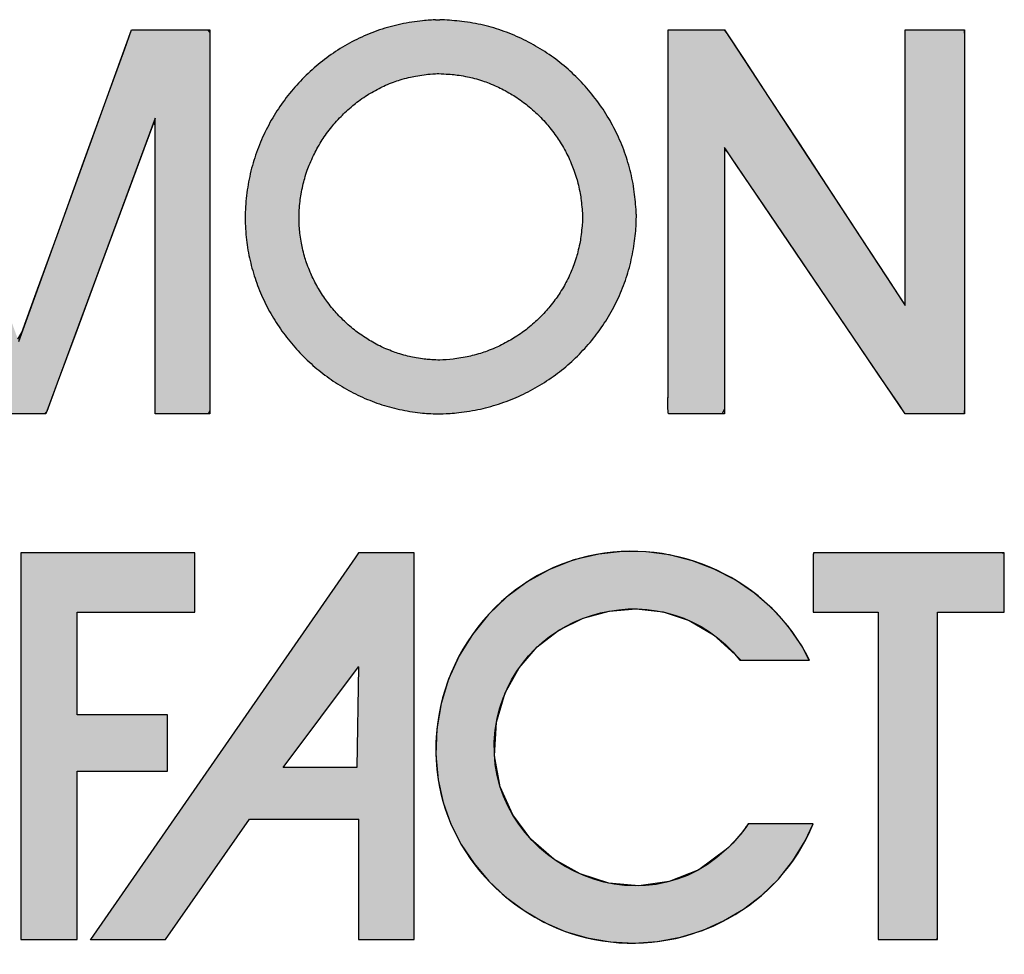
# Model space of a CAD drawing. Header units: inches. Extents: x 0 to 80.1, y 0 to 59.8.
# Tile 6 of 12: x 72.5 to 75.2, y 3.8 to 6.4. Entities that reach past the tile are written whole.
import ezdxf

# ---------------------------------------------------------------- set-up
doc = ezdxf.new("R2010")
doc.units = ezdxf.units.IN
doc.header["$MEASUREMENT"] = 0
doc.layers.add('Default', color=7, linetype='Continuous')

# ---------------------------------------------------------------- blocks, each defined once
blk = doc.blocks.new('block_2')
at = {"layer": 'Default', "linetype": 'Continuous'}
for points in [[(-0.14629, 0.22347), (-0.14629, 0.21744), (-0.14629, 0.20105), (-0.14629, 0.17691), (-0.14629, 0.1476), (-0.14629, 0.1157), (-0.14629, 0.0838), (-0.14629, 0.05449), (-0.14629, 0.03035), (-0.14629, 0.01397), (-0.14629, 0.00793), (-0.14541, 0.00793), (-0.14302, 0.00793), (-0.13949, 0.00793), (-0.13521, 0.00793), (-0.13055, 0.00793), (-0.12589, 0.00793), (-0.1216, 0.00793), (-0.11808, 0.00793), (-0.11568, 0.00793), (-0.1148, 0.00793), (-0.1148, 0.01056), (-0.1148, 0.0177), (-0.1148, 0.02821), (-0.1148, 0.04098), (-0.1148, 0.05487), (-0.1148, 0.06876), (-0.1148, 0.08153), (-0.1148, 0.09204), (-0.1148, 0.09918), (-0.1148, 0.10181), (-0.11339, 0.10181), (-0.10957, 0.10181), (-0.10393, 0.10181), (-0.09709, 0.10181), (-0.08964, 0.10181), (-0.08219, 0.10181), (-0.07535, 0.10181), (-0.06971, 0.10181), (-0.06589, 0.10181), (-0.06448, 0.10181), (-0.06448, 0.10269), (-0.06448, 0.10508), (-0.06448, 0.1086), (-0.06448, 0.11288), (-0.06448, 0.11753), (-0.06448, 0.12219), (-0.06448, 0.12647), (-0.06448, 0.12999), (-0.06448, 0.13238), (-0.06448, 0.13326), (-0.06589, 0.13326), (-0.06971, 0.13326), (-0.07535, 0.13326), (-0.08219, 0.13326), (-0.08964, 0.13326), (-0.09709, 0.13326), (-0.10393, 0.13326), (-0.10957, 0.13326), (-0.11339, 0.13326), (-0.1148, 0.13326), (-0.1148, 0.13486), (-0.1148, 0.1392), (-0.1148, 0.14561), (-0.1148, 0.15338), (-0.1148, 0.16184), (-0.1148, 0.1703), (-0.1148, 0.17807), (-0.1148, 0.18447), (-0.1148, 0.18882), (-0.1148, 0.19042), (-0.11297, 0.19042), (-0.10798, 0.19042), (-0.10064, 0.19042), (-0.09173, 0.19042), (-0.08203, 0.19042), (-0.07233, 0.19042), (-0.06342, 0.19042), (-0.05608, 0.19042), (-0.0511, 0.19042), (-0.04926, 0.19042), (-0.04926, 0.19134), (-0.04926, 0.19385), (-0.04926, 0.19755), (-0.04926, 0.20204), (-0.04926, 0.20693), (-0.04926, 0.21182), (-0.04926, 0.21631), (-0.04926, 0.22001), (-0.04926, 0.22252), (-0.04926, 0.22345), (-0.05132, 0.22345), (-0.05699, 0.22345), (-0.06558, 0.22345), (-0.07634, 0.22346), (-0.08856, 0.22346), (-0.10152, 0.22346), (-0.1145, 0.22347), (-0.12677, 0.22347), (-0.13761, 0.22347)], [(0.24683, 0.05811), (0.23145, 0.04686), (0.215, 0.04023), (0.1981, 0.03788), (0.18134, 0.03942), (0.16533, 0.04452), (0.15068, 0.05279), (0.13798, 0.06387), (0.12784, 0.07742), (0.12087, 0.09305), (0.11767, 0.11041), (0.11884, 0.12913), (0.1237, 0.14549), (0.13141, 0.15943), (0.14153, 0.17108), (0.15359, 0.18031), (0.16711, 0.187), (0.1816, 0.19102), (0.19658, 0.19224), (0.21158, 0.19054), (0.22611, 0.18578), (0.2397, 0.17786), (0.25187, 0.16663), (0.25487, 0.16367), (0.25699, 0.16367), (0.2604, 0.16367), (0.26474, 0.16367), (0.2697, 0.16367), (0.27491, 0.16367), (0.28006, 0.16367), (0.28478, 0.16367), (0.28875, 0.16367), (0.29163, 0.16367), (0.29307, 0.16367), (0.28884, 0.17158), (0.28122, 0.18255), (0.2724, 0.19238), (0.26252, 0.201), (0.25172, 0.20837), (0.24015, 0.21442), (0.22795, 0.21909), (0.21526, 0.22232), (0.20223, 0.22406), (0.189, 0.22424), (0.17572, 0.2228), (0.16193, 0.2195), (0.1484, 0.21424), (0.13587, 0.2073), (0.12445, 0.19884), (0.11426, 0.18903), (0.1054, 0.17802), (0.09799, 0.16599), (0.09213, 0.1531), (0.08795, 0.13951), (0.08555, 0.1254), (0.08504, 0.11092), (0.08631, 0.09702), (0.08907, 0.08441), (0.0934, 0.07235), (0.09917, 0.06095), (0.10626, 0.05031), (0.11454, 0.04056), (0.12388, 0.03179), (0.13415, 0.02413), (0.14525, 0.01768), (0.15702, 0.01255), (0.16937, 0.00885), (0.18226, 0.00665), (0.19546, 0.00598), (0.20851, 0.00687), (0.22126, 0.00926), (0.23358, 0.0131), (0.24533, 0.01832), (0.25638, 0.02486), (0.26659, 0.03267), (0.27583, 0.04167), (0.28396, 0.05181), (0.29085, 0.06302), (0.29522, 0.07245), (0.29404, 0.07245), (0.2915, 0.07245), (0.28789, 0.07245), (0.28355, 0.07245), (0.27879, 0.07245), (0.27392, 0.07245), (0.26926, 0.07245), (0.26513, 0.07245), (0.26184, 0.07245), (0.25972, 0.07245), (0.25895, 0.07229), (0.25798, 0.07089), (0.25698, 0.06951), (0.25596, 0.06815), (0.25491, 0.06681), (0.25383, 0.06549), (0.25272, 0.0642), (0.25159, 0.06293), (0.25044, 0.06169), (0.24926, 0.06047), (0.24806, 0.05928)], [(0.29526, 0.19042), (0.29609, 0.19042), (0.29835, 0.19042), (0.30175, 0.19042), (0.30595, 0.19042), (0.31064, 0.19042), (0.31551, 0.19042), (0.32023, 0.19042), (0.3245, 0.19042), (0.328, 0.19042), (0.33041, 0.19042), (0.33141, 0.19042), (0.33142, 0.1871), (0.33142, 0.17639), (0.33142, 0.15982), (0.33142, 0.139), (0.33142, 0.11552), (0.33142, 0.09097), (0.33142, 0.06696), (0.33142, 0.04507), (0.33142, 0.02691), (0.33142, 0.01407), (0.33142, 0.00815), (0.33188, 0.00793), (0.33369, 0.00793), (0.33659, 0.00793), (0.34029, 0.00793), (0.34451, 0.00793), (0.34895, 0.00793), (0.35332, 0.00793), (0.35735, 0.00793), (0.36073, 0.00793), (0.36317, 0.00793), (0.3644, 0.00793), (0.36449, 0.00983), (0.36449, 0.01902), (0.36449, 0.03442), (0.36449, 0.05444), (0.36449, 0.07746), (0.36449, 0.10191), (0.36449, 0.12618), (0.36449, 0.14868), (0.36449, 0.16781), (0.36449, 0.18197), (0.36449, 0.18956), (0.36476, 0.19042), (0.36647, 0.19042), (0.36949, 0.19042), (0.37349, 0.19042), (0.37813, 0.19042), (0.3831, 0.19042), (0.38808, 0.19042), (0.39272, 0.19042), (0.39672, 0.19042), (0.39973, 0.19042), (0.40145, 0.19042), (0.40172, 0.19057), (0.40172, 0.19195), (0.40172, 0.19451), (0.40172, 0.19798), (0.40172, 0.20205), (0.40172, 0.20645), (0.40172, 0.21088), (0.40172, 0.21505), (0.40172, 0.21867), (0.40172, 0.22146), (0.40172, 0.22313), (0.39941, 0.22347), (0.39247, 0.22347), (0.38554, 0.22347), (0.3786, 0.22347), (0.37167, 0.22347), (0.36474, 0.22347), (0.3578, 0.22347), (0.35087, 0.22347), (0.34394, 0.22347), (0.337, 0.22347), (0.33007, 0.22347), (0.32409, 0.22347), (0.32146, 0.22347), (0.31882, 0.22347), (0.31618, 0.22347), (0.31354, 0.22347), (0.31091, 0.22347), (0.30827, 0.22347), (0.30563, 0.22347), (0.30299, 0.22347), (0.30036, 0.22347), (0.29772, 0.22347), (0.29538, 0.22346), (0.29532, 0.22263), (0.29528, 0.22063), (0.29525, 0.21769), (0.29524, 0.21408), (0.29523, 0.21003), (0.29523, 0.20579), (0.29524, 0.20161), (0.29524, 0.19774), (0.29525, 0.19442), (0.29526, 0.19189)]]:
    blk.add_hatch(color=7, dxfattribs=at).paths.add_polyline_path(points)
h = blk.add_hatch(color=7, dxfattribs=at)
h.paths.add_polyline_path([(0.04198, 0.22347), (0.04001, 0.22064), (-0.10749, 0.00793), (-0.06554, 0.00793), (-0.01885, 0.07507), (0.04198, 0.07507), (0.04198, 0.00793), (0.07292, 0.00793), (0.07292, 0.22347)])
h.paths.add_polyline_path([(0.04093, 0.10388), (0.04198, 0.16001), (0, 0.10388)])
at = {"layer": 'Default', "color": 7, "linetype": 'Continuous'}
for p, q in [((0.04001, 0.22064), (-0.10749, 0.00793)), ((0.04198, 0.22347), (0.04001, 0.22064)), ((0.07292, 0.22347), (0.04198, 0.22347)), ((0.07292, 0.00793), (0.07292, 0.22347)), ((0, 0.10388), (0.04198, 0.16001)), ((0.04198, 0.16001), (0.04093, 0.10388)), ((0.04093, 0.10388), (0, 0.10388)), ((-0.06554, 0.00793), (-0.01885, 0.07507)), ((-0.01885, 0.07507), (0.04198, 0.07507)), ((0.04198, 0.07507), (0.04198, 0.00793)), ((-0.10749, 0.00793), (-0.06554, 0.00793)), ((0.04198, 0.00793), (0.07292, 0.00793))]:
    blk.add_line(p, q, dxfattribs=at)
for points in [[(-0.14629, 0.22347), (-0.14629, 0.21744), (-0.14629, 0.20105), (-0.14629, 0.17691), (-0.14629, 0.1476), (-0.14629, 0.1157), (-0.14629, 0.0838), (-0.14629, 0.05449), (-0.14629, 0.03035), (-0.14629, 0.01397), (-0.14629, 0.00793), (-0.14541, 0.00793), (-0.14302, 0.00793), (-0.13949, 0.00793), (-0.13521, 0.00793), (-0.13055, 0.00793), (-0.12589, 0.00793), (-0.1216, 0.00793), (-0.11808, 0.00793), (-0.11568, 0.00793), (-0.1148, 0.00793), (-0.1148, 0.01056), (-0.1148, 0.0177), (-0.1148, 0.02821), (-0.1148, 0.04098), (-0.1148, 0.05487), (-0.1148, 0.06876), (-0.1148, 0.08153), (-0.1148, 0.09204), (-0.1148, 0.09918), (-0.1148, 0.10181), (-0.11339, 0.10181), (-0.10957, 0.10181), (-0.10393, 0.10181), (-0.09709, 0.10181), (-0.08964, 0.10181), (-0.08219, 0.10181), (-0.07535, 0.10181), (-0.06971, 0.10181), (-0.06589, 0.10181), (-0.06448, 0.10181), (-0.06448, 0.10269), (-0.06448, 0.10508), (-0.06448, 0.1086), (-0.06448, 0.11288), (-0.06448, 0.11753), (-0.06448, 0.12219), (-0.06448, 0.12647), (-0.06448, 0.12999), (-0.06448, 0.13238), (-0.06448, 0.13326), (-0.06589, 0.13326), (-0.06971, 0.13326), (-0.07535, 0.13326), (-0.08219, 0.13326), (-0.08964, 0.13326), (-0.09709, 0.13326), (-0.10393, 0.13326), (-0.10957, 0.13326), (-0.11339, 0.13326), (-0.1148, 0.13326), (-0.1148, 0.13486), (-0.1148, 0.1392), (-0.1148, 0.14561), (-0.1148, 0.15338), (-0.1148, 0.16184), (-0.1148, 0.1703), (-0.1148, 0.17807), (-0.1148, 0.18447), (-0.1148, 0.18882), (-0.1148, 0.19042), (-0.11297, 0.19042), (-0.10798, 0.19042), (-0.10064, 0.19042), (-0.09173, 0.19042), (-0.08203, 0.19042), (-0.07233, 0.19042), (-0.06342, 0.19042), (-0.05608, 0.19042), (-0.0511, 0.19042), (-0.04926, 0.19042), (-0.04926, 0.19134), (-0.04926, 0.19385), (-0.04926, 0.19755), (-0.04926, 0.20204), (-0.04926, 0.20693), (-0.04926, 0.21182), (-0.04926, 0.21631), (-0.04926, 0.22001), (-0.04926, 0.22252), (-0.04926, 0.22345), (-0.05132, 0.22345), (-0.05699, 0.22345), (-0.06558, 0.22345), (-0.07634, 0.22346), (-0.08856, 0.22346), (-0.10152, 0.22346), (-0.1145, 0.22347), (-0.12677, 0.22347), (-0.13761, 0.22347), (-0.14629, 0.22347)], [(0.24683, 0.05811), (0.23145, 0.04686), (0.215, 0.04023), (0.1981, 0.03788), (0.18134, 0.03942), (0.16533, 0.04452), (0.15068, 0.05279), (0.13798, 0.06387), (0.12784, 0.07742), (0.12087, 0.09305), (0.11767, 0.11041), (0.11884, 0.12913), (0.1237, 0.14549), (0.13141, 0.15943), (0.14153, 0.17108), (0.15359, 0.18031), (0.16711, 0.187), (0.1816, 0.19102), (0.19658, 0.19224), (0.21158, 0.19054), (0.22611, 0.18578), (0.2397, 0.17786), (0.25187, 0.16663), (0.25487, 0.16367), (0.25699, 0.16367), (0.2604, 0.16367), (0.26474, 0.16367), (0.2697, 0.16367), (0.27491, 0.16367), (0.28006, 0.16367), (0.28478, 0.16367), (0.28875, 0.16367), (0.29163, 0.16367), (0.29307, 0.16367), (0.28884, 0.17158), (0.28122, 0.18255), (0.2724, 0.19238), (0.26252, 0.201), (0.25172, 0.20837), (0.24015, 0.21442), (0.22795, 0.21909), (0.21526, 0.22232), (0.20223, 0.22406), (0.189, 0.22424), (0.17572, 0.2228), (0.16193, 0.2195), (0.1484, 0.21424), (0.13587, 0.2073), (0.12445, 0.19884), (0.11426, 0.18903), (0.1054, 0.17802), (0.09799, 0.16599), (0.09213, 0.1531), (0.08795, 0.13951), (0.08555, 0.1254), (0.08504, 0.11092), (0.08631, 0.09702), (0.08907, 0.08441), (0.0934, 0.07235), (0.09917, 0.06095), (0.10626, 0.05031), (0.11454, 0.04056), (0.12388, 0.03179), (0.13415, 0.02413), (0.14525, 0.01768), (0.15702, 0.01255), (0.16937, 0.00885), (0.18226, 0.00665), (0.19546, 0.00598), (0.20851, 0.00687), (0.22126, 0.00926), (0.23358, 0.0131), (0.24533, 0.01832), (0.25638, 0.02486), (0.26659, 0.03267), (0.27583, 0.04167), (0.28396, 0.05181), (0.29085, 0.06302), (0.29522, 0.07245), (0.29404, 0.07245), (0.2915, 0.07245), (0.28789, 0.07245), (0.28355, 0.07245), (0.27879, 0.07245), (0.27392, 0.07245), (0.26926, 0.07245), (0.26513, 0.07245), (0.26184, 0.07245), (0.25972, 0.07245), (0.25895, 0.07229), (0.25798, 0.07089), (0.25698, 0.06951), (0.25596, 0.06815), (0.25491, 0.06681), (0.25383, 0.06549), (0.25272, 0.0642), (0.25159, 0.06293), (0.25044, 0.06169), (0.24926, 0.06047), (0.24806, 0.05928), (0.24683, 0.05811)], [(0.29526, 0.19042), (0.29609, 0.19042), (0.29835, 0.19042), (0.30175, 0.19042), (0.30595, 0.19042), (0.31064, 0.19042), (0.31551, 0.19042), (0.32023, 0.19042), (0.3245, 0.19042), (0.328, 0.19042), (0.33041, 0.19042), (0.33141, 0.19042), (0.33142, 0.1871), (0.33142, 0.17639), (0.33142, 0.15982), (0.33142, 0.139), (0.33142, 0.11552), (0.33142, 0.09097), (0.33142, 0.06696), (0.33142, 0.04507), (0.33142, 0.02691), (0.33142, 0.01407), (0.33142, 0.00815), (0.33188, 0.00793), (0.33369, 0.00793), (0.33659, 0.00793), (0.34029, 0.00793), (0.34451, 0.00793), (0.34895, 0.00793), (0.35332, 0.00793), (0.35735, 0.00793), (0.36073, 0.00793), (0.36317, 0.00793), (0.3644, 0.00793), (0.36449, 0.00983), (0.36449, 0.01902), (0.36449, 0.03442), (0.36449, 0.05444), (0.36449, 0.07746), (0.36449, 0.10191), (0.36449, 0.12618), (0.36449, 0.14868), (0.36449, 0.16781), (0.36449, 0.18197), (0.36449, 0.18956), (0.36476, 0.19042), (0.36647, 0.19042), (0.36949, 0.19042), (0.37349, 0.19042), (0.37813, 0.19042), (0.3831, 0.19042), (0.38808, 0.19042), (0.39272, 0.19042), (0.39672, 0.19042), (0.39973, 0.19042), (0.40145, 0.19042), (0.40172, 0.19057), (0.40172, 0.19195), (0.40172, 0.19451), (0.40172, 0.19798), (0.40172, 0.20205), (0.40172, 0.20645), (0.40172, 0.21088), (0.40172, 0.21505), (0.40172, 0.21867), (0.40172, 0.22146), (0.40172, 0.22313), (0.39941, 0.22347), (0.39247, 0.22347), (0.38554, 0.22347), (0.3786, 0.22347), (0.37167, 0.22347), (0.36474, 0.22347), (0.3578, 0.22347), (0.35087, 0.22347), (0.34394, 0.22347), (0.337, 0.22347), (0.33007, 0.22347), (0.32409, 0.22347), (0.32146, 0.22347), (0.31882, 0.22347), (0.31618, 0.22347), (0.31354, 0.22347), (0.31091, 0.22347), (0.30827, 0.22347), (0.30563, 0.22347), (0.30299, 0.22347), (0.30036, 0.22347), (0.29772, 0.22347), (0.29538, 0.22346), (0.29532, 0.22263), (0.29528, 0.22063), (0.29525, 0.21769), (0.29524, 0.21408), (0.29523, 0.21003), (0.29523, 0.20579), (0.29524, 0.20161), (0.29524, 0.19774), (0.29525, 0.19442), (0.29526, 0.19189), (0.29526, 0.19042)]]:
    blk.add_lwpolyline(points, close=True, dxfattribs=at)
at = {"layer": 'Default', "color": 7, "linetype": 'Continuous', "const_width": 0.00035}
for points in [[(0.04198, 0.22347), (0.04001, 0.22064), (-0.10749, 0.00793), (-0.06554, 0.00793), (-0.01885, 0.07507), (0.04198, 0.07507), (0.04198, 0.00793), (0.07292, 0.00793), (0.07292, 0.22347), (0.04198, 0.22347)], [(0.04093, 0.10388), (0, 0.10388), (0.04198, 0.16001), (0.04093, 0.10388)]]:
    blk.add_lwpolyline(points, close=True, dxfattribs=at)
at = {"layer": 'Default', "color": 7, "linetype": 'Continuous'}
for points, knots in [([(0.29317, 0.16367), (0.27083, 0.20894), (0.21875, 0.23279), (0.16984, 0.22163), (0.11624, 0.20938), (0.07967, 0.1572), (0.08561, 0.10278), (0.08997, 0.05451), (0.13028, 0.01424), (0.17784, 0.00724), (0.22689, -0.00026), (0.27634, 0.02614), (0.29526, 0.07245)], [0, 0, 0, 0, 0.25, 0.25, 0.25, 0.5, 0.5, 0.5, 0.75, 0.75, 0.75, 1, 1, 1, 1]), ([(0.40172, 0.22347), (0.37603, 0.22347), (0.35036, 0.22347), (0.32468, 0.22347), (0.31491, 0.22347), (0.30514, 0.22347), (0.29538, 0.22347), (0.29514, 0.22347), (0.29526, 0.19364), (0.29526, 0.19042)], [0, 0, 0, 0, 0.333333, 0.333333, 0.333333, 0.666667, 0.666667, 0.666667, 1, 1, 1, 1]), ([(0.24683, 0.05811), (0.19257, 0.0074), (0.10403, 0.05945), (0.11926, 0.13128), (0.13251, 0.19393), (0.21412, 0.21437), (0.25433, 0.16367)], [0, 0, 0, 0, 0.5, 0.5, 0.5, 1, 1, 1, 1])]:
    blk.add_open_spline(points, degree=3, knots=knots, dxfattribs=at)
for points in [[(-0.14629, 0.22347), (-0.14629, 0.22347), (-0.14629, 0.00793), (-0.14629, 0.00793)], [(-0.04926, 0.22345), (-0.04926, 0.22345), (-0.12172, 0.22347), (-0.14629, 0.22347)], [(-0.04926, 0.19042), (-0.04926, 0.19042), (-0.04926, 0.22345), (-0.04926, 0.22345)], [(0.40172, 0.19042), (0.40172, 0.19042), (0.40172, 0.22347), (0.40172, 0.22347)], [(-0.1148, 0.13326), (-0.1148, 0.13326), (-0.1148, 0.19042), (-0.1148, 0.19042)], [(-0.1148, 0.19042), (-0.1148, 0.19042), (-0.04926, 0.19042), (-0.04926, 0.19042)], [(0.29526, 0.19042), (0.29526, 0.19042), (0.33142, 0.19042), (0.33142, 0.19042)], [(0.33142, 0.19042), (0.33142, 0.19042), (0.33142, 0.00793), (0.33142, 0.00793)], [(0.36449, 0.00793), (0.36449, 0.00793), (0.36449, 0.19042), (0.36449, 0.19042)], [(0.36449, 0.19042), (0.36449, 0.19042), (0.40172, 0.19042), (0.40172, 0.19042)], [(0.25433, 0.16367), (0.25433, 0.16367), (0.29317, 0.16367), (0.29317, 0.16367)], [(-0.06448, 0.13326), (-0.06448, 0.13326), (-0.1148, 0.13326), (-0.1148, 0.13326)], [(-0.06448, 0.10181), (-0.06448, 0.10181), (-0.06448, 0.13326), (-0.06448, 0.13326)], [(-0.1148, 0.00793), (-0.1148, 0.00793), (-0.1148, 0.10181), (-0.1148, 0.10181)], [(-0.1148, 0.10181), (-0.1148, 0.10181), (-0.06448, 0.10181), (-0.06448, 0.10181)], [(0.25906, 0.07245), (0.25552, 0.06721), (0.25142, 0.06238), (0.24683, 0.05811)], [(0.29526, 0.07245), (0.29526, 0.07245), (0.25906, 0.07245), (0.25906, 0.07245)], [(-0.14629, 0.00793), (-0.14629, 0.00793), (-0.1148, 0.00793), (-0.1148, 0.00793)], [(0.33142, 0.00793), (0.33142, 0.00793), (0.36449, 0.00793), (0.36449, 0.00793)]]:
    blk.add_open_spline(points, degree=3, dxfattribs=at)
blk = doc.blocks.new('Block1')
at = {"layer": 'Default', "linetype": 'Continuous'}
h = blk.add_hatch(color=7, dxfattribs=at)
edge = h.paths.add_edge_path()
edge.add_spline(control_points=[(2.17777, 1.22006), (2.17707, 1.22003), (2.17586, 1.21996), (2.17326, 1.21981), (2.17188, 1.21972), (2.16649, 1.2191), (2.16251, 1.21853), (2.15431, 1.2168), (2.15052, 1.21575), (2.14263, 1.21308), (2.13899, 1.2116), (2.13155, 1.20809), (2.12809, 1.20619), (2.12115, 1.2019), (2.1179, 1.19962), (2.11151, 1.19462), (2.10851, 1.19199), (2.10271, 1.18634), (2.09999, 1.18339), (2.09483, 1.17716), (2.09244, 1.17393), (2.08796, 1.16717), (2.08592, 1.1637), (2.08218, 1.15646), (2.08053, 1.1528), (2.07758, 1.14515), (2.07633, 1.14132), (2.07423, 1.13331), (2.07342, 1.12936), (2.07222, 1.12107), (2.07187, 1.11702), (2.07163, 1.10864), (2.07175, 1.10464), (2.07244, 1.09649), (2.073, 1.09271), (2.07456, 1.08492), (2.07551, 1.08124), (2.07788, 1.07375), (2.07922, 1.07021), (2.08235, 1.06308), (2.08405, 1.05969), (2.08788, 1.05297), (2.08993, 1.04977), (2.0944, 1.04351), (2.09676, 1.04053), (2.10184, 1.03477), (2.10449, 1.03205), (2.11013, 1.02683), (2.11303, 1.02441), (2.11919, 1.01978), (2.12231, 1.01768), (2.12894, 1.01371), (2.13225, 1.01195), (2.13932, 1.00868), (2.14278, 1.00729), (2.15023, 1.00479), (2.15382, 1.00379), (2.16158, 1.00211), (2.16531, 1.00153), (2.17078, 1.00091), (2.17228, 1.0008), (2.17542, 1.00061), (2.17706, 1.00052), (2.18311, 1.00055), (2.18447, 1.00065), (2.18743, 1.00086), (2.18904, 1.00098), (2.19476, 1.00167), (2.19872, 1.00231), (2.20667, 1.00406), (2.21047, 1.00513), (2.21812, 1.00772), (2.22176, 1.00918), (2.22901, 1.01256), (2.23247, 1.0144), (2.23927, 1.0185), (2.24251, 1.02069), (2.24882, 1.02546), (2.2518, 1.02798), (2.25757, 1.03338), (2.26026, 1.03619), (2.26543, 1.04217), (2.26782, 1.04524), (2.27234, 1.05176), (2.27438, 1.05506), (2.27819, 1.06207), (2.27986, 1.06557), (2.28292, 1.07302), (2.2842, 1.07669), (2.28643, 1.08452), (2.2873, 1.08835), (2.28834, 1.09448), (2.28858, 1.09639), (2.28901, 1.10011), (2.2892, 1.10192), (2.28946, 1.10479), (2.2895, 1.10578), (2.28957, 1.1077), (2.2896, 1.10862), (2.28962, 1.11118), (2.2896, 1.11176), (2.28956, 1.11311), (2.28953, 1.11388), (2.28931, 1.11645), (2.28915, 1.1182), (2.28878, 1.12184), (2.28858, 1.12372), (2.28763, 1.12986), (2.28683, 1.13371), (2.28472, 1.14159), (2.2835, 1.14532), (2.28057, 1.15283), (2.27894, 1.1564), (2.27524, 1.1635), (2.27324, 1.16688), (2.26884, 1.17351), (2.26649, 1.17667), (2.26142, 1.18279), (2.25876, 1.18568), (2.25308, 1.19123), (2.25013, 1.19383), (2.2439, 1.19877), (2.2407, 1.20104), (2.23396, 1.2053), (2.23055, 1.20721), (2.22333, 1.21074), (2.21974, 1.21227), (2.21211, 1.21501), (2.20837, 1.21613), (2.20038, 1.21801), (2.19651, 1.2187), (2.18869, 1.21963), (2.18514, 1.21982), (2.18086, 1.22009), (2.18045, 1.22011), (2.18004, 1.22013)], knot_values=[0, 0, 0, 0, 0.006253, 0.006253, 0.012505, 0.012505, 0.030829, 0.030829, 0.048882, 0.048882, 0.066764, 0.066764, 0.084548, 0.084548, 0.102286, 0.102286, 0.120012, 0.120012, 0.137747, 0.137747, 0.15551, 0.15551, 0.173315, 0.173315, 0.191184, 0.191184, 0.20915, 0.20915, 0.227262, 0.227262, 0.245593, 0.245593, 0.263702, 0.263702, 0.281026, 0.281026, 0.298163, 0.298163, 0.315172, 0.315172, 0.332097, 0.332097, 0.348969, 0.348969, 0.365805, 0.365805, 0.382621, 0.382621, 0.39943, 0.39943, 0.41625, 0.41625, 0.433104, 0.433104, 0.450033, 0.450033, 0.467091, 0.467091, 0.484355, 0.484355, 0.491212, 0.491212, 0.49807, 0.49807, 0.505746, 0.505746, 0.513421, 0.513421, 0.531337, 0.531337, 0.549023, 0.549023, 0.566548, 0.566548, 0.583962, 0.583962, 0.601305, 0.601305, 0.618607, 0.618607, 0.635893, 0.635893, 0.65319, 0.65319, 0.67053, 0.67053, 0.687954, 0.687954, 0.705517, 0.705517, 0.72329, 0.72329, 0.732328, 0.732328, 0.741367, 0.741367, 0.744906, 0.744906, 0.748446, 0.748446, 0.750825, 0.750825, 0.753204, 0.753204, 0.762224, 0.762224, 0.771244, 0.771244, 0.789037, 0.789037, 0.806664, 0.806664, 0.824184, 0.824184, 0.841639, 0.841639, 0.859056, 0.859056, 0.876456, 0.876456, 0.893855, 0.893855, 0.91127, 0.91127, 0.928728, 0.928728, 0.946265, 0.946265, 0.963936, 0.963936, 0.981815, 0.981815, 0.998218, 0.998218, 1, 1, 1, 1], degree=3, periodic=0)
edge.add_line((2.18004, 1.22013), (2.17777, 1.22006))
edge = h.paths.add_edge_path()
edge.add_spline(control_points=[(2.17867, 1.19007), (2.17774, 1.19001), (2.17497, 1.18989), (2.17104, 1.18945), (2.16692, 1.18883), (2.16235, 1.18787), (2.15839, 1.18678), (2.15398, 1.18529), (2.15021, 1.18376), (2.14597, 1.18176), (2.14241, 1.17982), (2.13838, 1.17732), (2.13507, 1.17501), (2.1313, 1.17205), (2.12826, 1.16939), (2.12479, 1.16601), (2.12205, 1.16304), (2.11895, 1.15929), (2.11654, 1.15604), (2.11384, 1.15197), (2.11179, 1.14848), (2.10955, 1.14415), (2.10788, 1.14044), (2.10614, 1.13592), (2.10487, 1.13203), (2.10365, 1.12736), (2.10282, 1.12332), (2.10213, 1.11853), (2.10177, 1.11438), (2.10163, 1.10958), (2.10175, 1.10546), (2.10215, 1.10084), (2.10271, 1.09694), (2.1036, 1.09249), (2.10458, 1.08872), (2.10595, 1.08439), (2.10732, 1.08077), (2.10915, 1.07659), (2.11088, 1.07315), (2.11315, 1.06916), (2.11522, 1.06593), (2.11789, 1.06219), (2.12028, 1.05919), (2.12332, 1.05573), (2.12599, 1.05299), (2.12935, 1.04988), (2.13229, 1.04743), (2.13593, 1.0447), (2.1391, 1.04256), (2.14296, 1.04024), (2.14635, 1.03845), (2.15039, 1.03657), (2.15397, 1.03515), (2.15816, 1.03374), (2.1619, 1.0327), (2.16621, 1.03177), (2.17009, 1.03116), (2.17403, 1.03072), (2.17703, 1.03056), (2.18013, 1.03041), (2.18199, 1.03056), (2.18545, 1.03076), (2.18987, 1.03128), (2.1939, 1.03193), (2.19855, 1.03296), (2.20242, 1.03404), (2.2069, 1.03556), (2.2106, 1.03705), (2.21488, 1.03904), (2.21838, 1.0409), (2.22243, 1.04334), (2.2257, 1.04555), (2.22946, 1.0484), (2.23247, 1.05094), (2.23591, 1.05416), (2.23864, 1.057), (2.24171, 1.06055), (2.24412, 1.06366), (2.24678, 1.0675), (2.24886, 1.07086), (2.25108, 1.07494), (2.25279, 1.07852), (2.25455, 1.08281), (2.25586, 1.08659), (2.25714, 1.09106), (2.25803, 1.09501), (2.25879, 1.09966), (2.25923, 1.10375), (2.25955, 1.10706), (2.25959, 1.1086), (2.25963, 1.11021), (2.25962, 1.1109), (2.25959, 1.11195), (2.25933, 1.11493), (2.25895, 1.11902), (2.25826, 1.12368), (2.25743, 1.12764), (2.25622, 1.13218), (2.25497, 1.13599), (2.25326, 1.14038), (2.25161, 1.14401), (2.24942, 1.14821), (2.2474, 1.15163), (2.24476, 1.15559), (2.24239, 1.15877), (2.23935, 1.16245), (2.23666, 1.16537), (2.23325, 1.16871), (2.23028, 1.17132), (2.22655, 1.17427), (2.22332, 1.17657), (2.21933, 1.17909), (2.21586, 1.18103), (2.21165, 1.18309), (2.20798, 1.18465), (2.2036, 1.18623), (2.19974, 1.18738), (2.19521, 1.18845), (2.19121, 1.18916), (2.18677, 1.18967), (2.18321, 1.1899), (2.17961, 1.19013), (2.17909, 1.19014), (2.17877, 1.19009), (2.17867, 1.19007)], knot_values=[0, 0, 0, 0, 0.012505, 0.012505, 0.030829, 0.030829, 0.048882, 0.048882, 0.066764, 0.066764, 0.084548, 0.084548, 0.102286, 0.102286, 0.120012, 0.120012, 0.137747, 0.137747, 0.15551, 0.15551, 0.173315, 0.173315, 0.191184, 0.191184, 0.20915, 0.20915, 0.227262, 0.227262, 0.245593, 0.245593, 0.263702, 0.263702, 0.281026, 0.281026, 0.298163, 0.298163, 0.315172, 0.315172, 0.332097, 0.332097, 0.348969, 0.348969, 0.365805, 0.365805, 0.382621, 0.382621, 0.39943, 0.39943, 0.41625, 0.41625, 0.433104, 0.433104, 0.450033, 0.450033, 0.467091, 0.467091, 0.484355, 0.484355, 0.49807, 0.49807, 0.49807, 0.513421, 0.513421, 0.531337, 0.531337, 0.549023, 0.549023, 0.566548, 0.566548, 0.583962, 0.583962, 0.601305, 0.601305, 0.618607, 0.618607, 0.635893, 0.635893, 0.65319, 0.65319, 0.67053, 0.67053, 0.687954, 0.687954, 0.705517, 0.705517, 0.72329, 0.72329, 0.741367, 0.741367, 0.748446, 0.748446, 0.748446, 0.753204, 0.753204, 0.771244, 0.771244, 0.789037, 0.789037, 0.806664, 0.806664, 0.824184, 0.824184, 0.841639, 0.841639, 0.859056, 0.859056, 0.876456, 0.876456, 0.893855, 0.893855, 0.91127, 0.91127, 0.928728, 0.928728, 0.946265, 0.946265, 0.963936, 0.963936, 0.981815, 0.981815, 0.998218, 0.998218, 0.998218, 1, 1, 1, 1], degree=3, periodic=0)
for points in [[(1.83902, 1.21448), (1.83902, 1.19476), (1.83902, 1.17504), (1.83902, 1.15533), (1.83902, 1.13561), (1.83902, 1.11589), (1.83902, 1.09617), (1.83902, 1.07943), (1.83902, 1.06864), (1.83902, 1.05785), (1.83902, 1.04707), (1.83902, 1.03628), (1.83902, 1.0255), (1.83902, 1.01471), (1.83901, 1.01057), (1.83897, 1.00903), (1.83892, 1.00695), (1.8389, 1.00469), (1.83895, 1.00263), (1.8391, 1.00112), (1.83939, 1.00054), (1.84389, 1.00054), (1.8484, 1.00054), (1.85291, 1.00054), (1.85741, 1.00054), (1.86192, 1.00054), (1.86642, 1.00054), (1.86942, 1.00174), (1.86942, 1.01777), (1.86942, 1.04722), (1.86942, 1.08339), (1.86942, 1.11955), (1.86942, 1.14901), (1.86942, 1.16504), (1.87112, 1.1616), (1.87892, 1.14035), (1.89083, 1.10791), (1.90438, 1.071), (1.91711, 1.03633), (1.92655, 1.0106), (1.93025, 1.00054), (1.9321, 1.00054), (1.93682, 1.00054), (1.94319, 1.00054), (1.94996, 1.00054), (1.95592, 1.00054), (1.95982, 1.00054), (1.96111, 1.00173), (1.967, 1.01766), (1.97782, 1.04692), (1.9911, 1.08286), (2.00438, 1.11879), (2.0152, 1.14806), (2.02109, 1.16399), (2.02153, 1.16057), (2.02153, 1.13946), (2.02153, 1.10723), (2.02153, 1.07055), (2.02153, 1.0361), (2.02153, 1.01054), (2.02153, 1.00054), (2.02338, 1.00054), (2.0281, 1.00054), (2.03446, 1.00054), (2.04123, 1.00054), (2.04718, 1.00054), (2.05108, 1.00054), (2.05193, 1.00209), (2.05193, 1.02279), (2.05193, 1.06082), (2.05193, 1.10751), (2.05193, 1.1542), (2.05193, 1.19223), (2.05193, 1.21293), (2.05071, 1.21448), (2.04512, 1.21448), (2.0366, 1.21448), (2.0269, 1.21448), (2.01778, 1.21448), (2.01102, 1.21448), (2.00838, 1.21448), (2.00455, 1.20394), (1.99479, 1.17699), (1.98162, 1.14066), (1.96761, 1.102), (1.9553, 1.06802), (1.94723, 1.04575), (1.94501, 1.04215), (1.93887, 1.05895), (1.92759, 1.0898), (1.91374, 1.12769), (1.8999, 1.16558), (1.88862, 1.19643), (1.88248, 1.21323), (1.88082, 1.21448), (1.8753, 1.21448), (1.86688, 1.21448), (1.85731, 1.21448), (1.84831, 1.21448), (1.84164, 1.21448)], [(2.3073, 1.21448), (2.3073, 1.19871), (2.3073, 1.18293), (2.3073, 1.16716), (2.3073, 1.15138), (2.3073, 1.13561), (2.3073, 1.11983), (2.3073, 1.10406), (2.3073, 1.08828), (2.3073, 1.07727), (2.3073, 1.06864), (2.3073, 1.06001), (2.3073, 1.05138), (2.3073, 1.04275), (2.3073, 1.03412), (2.3073, 1.0255), (2.3073, 1.01687), (2.3073, 1.01096), (2.30727, 1.01006), (2.30723, 1.00867), (2.3072, 1.00697), (2.30718, 1.00516), (2.3072, 1.00342), (2.30727, 1.00194), (2.30742, 1.00092), (2.30765, 1.00054), (2.31138, 1.00054), (2.31512, 1.00054), (2.31885, 1.00054), (2.32258, 1.00054), (2.32631, 1.00054), (2.33004, 1.00054), (2.33378, 1.00054), (2.33752, 1.00054), (2.33877, 1.00323), (2.33877, 1.01597), (2.33877, 1.0364), (2.33877, 1.06144), (2.33877, 1.08803), (2.33877, 1.11307), (2.33877, 1.1335), (2.33877, 1.14624), (2.33924, 1.14824), (2.34567, 1.13875), (2.35802, 1.12054), (2.37419, 1.0967), (2.3921, 1.07028), (2.40967, 1.04439), (2.4248, 1.02208), (2.43541, 1.00643), (2.43941, 1.00054), (2.44072, 1.00054), (2.44421, 1.00054), (2.44918, 1.00054), (2.45496, 1.00054), (2.46085, 1.00054), (2.46617, 1.00054), (2.47023, 1.00054), (2.47235, 1.00054), (2.4725, 1.00442), (2.4725, 1.02279), (2.4725, 1.05224), (2.4725, 1.08835), (2.4725, 1.12667), (2.4725, 1.16278), (2.4725, 1.19223), (2.4725, 1.2106), (2.47235, 1.21448), (2.47023, 1.21448), (2.46617, 1.21448), (2.46085, 1.21448), (2.45496, 1.21448), (2.44918, 1.21448), (2.44421, 1.21448), (2.44072, 1.21448), (2.43941, 1.21448), (2.43941, 1.20838), (2.43941, 1.19218), (2.43941, 1.16909), (2.43941, 1.14227), (2.43941, 1.11493), (2.43941, 1.09024), (2.43941, 1.07139), (2.43941, 1.06156), (2.43758, 1.06364), (2.42894, 1.07682), (2.41508, 1.09797), (2.3981, 1.1239), (2.38007, 1.15143), (2.36309, 1.17736), (2.34923, 1.19851), (2.34059, 1.21169), (2.33862, 1.21448), (2.33661, 1.21448), (2.33275, 1.21448), (2.32769, 1.21448), (2.32209, 1.21448), (2.3166, 1.21448), (2.31187, 1.21448), (2.30855, 1.21448)]]:
    blk.add_hatch(color=7, dxfattribs=at).paths.add_polyline_path(points)
at = {"layer": 'Default', "color": 7, "linetype": 'Continuous'}
blk.add_line((2.17777, 1.22006), (2.18004, 1.22013), dxfattribs=at)
blk.add_lwpolyline([(1.94501, 1.04215), (1.94723, 1.04575), (1.9553, 1.06802), (1.96761, 1.102), (1.98162, 1.14066), (1.99479, 1.17699), (2.00455, 1.20394), (2.00838, 1.21448), (2.01102, 1.21448), (2.01778, 1.21448), (2.0269, 1.21448), (2.0366, 1.21448), (2.04512, 1.21448), (2.05071, 1.21448), (2.05193, 1.21293), (2.05193, 1.19223), (2.05193, 1.1542), (2.05193, 1.10751), (2.05193, 1.06082), (2.05193, 1.02279), (2.05193, 1.00209), (2.05108, 1.00054), (2.04718, 1.00054), (2.04123, 1.00054), (2.03446, 1.00054), (2.0281, 1.00054), (2.02338, 1.00054), (2.02153, 1.00054), (2.02153, 1.01054), (2.02153, 1.0361), (2.02153, 1.07055), (2.02153, 1.10723), (2.02153, 1.13946), (2.02153, 1.16057), (2.02109, 1.16399), (2.0152, 1.14806), (2.00438, 1.11879), (1.9911, 1.08286), (1.97782, 1.04692), (1.967, 1.01766), (1.96111, 1.00173), (1.95982, 1.00054), (1.95592, 1.00054), (1.94996, 1.00054), (1.94319, 1.00054)], dxfattribs=at)
blk.add_lwpolyline([(2.3073, 1.21448), (2.30855, 1.21448), (2.31187, 1.21448), (2.3166, 1.21448), (2.32209, 1.21448), (2.32769, 1.21448), (2.33275, 1.21448), (2.33661, 1.21448), (2.33862, 1.21448), (2.34059, 1.21169), (2.34923, 1.19851), (2.36309, 1.17736), (2.38007, 1.15143), (2.3981, 1.1239), (2.41508, 1.09797), (2.42894, 1.07682), (2.43758, 1.06364), (2.43941, 1.06156), (2.43941, 1.07139), (2.43941, 1.09024), (2.43941, 1.11493), (2.43941, 1.14227), (2.43941, 1.16909), (2.43941, 1.19218), (2.43941, 1.20838), (2.43941, 1.21448), (2.44072, 1.21448), (2.44421, 1.21448), (2.44918, 1.21448), (2.45496, 1.21448), (2.46085, 1.21448), (2.46617, 1.21448), (2.47023, 1.21448), (2.47235, 1.21448), (2.4725, 1.2106), (2.4725, 1.19223), (2.4725, 1.16278), (2.4725, 1.12667), (2.4725, 1.08835), (2.4725, 1.05224), (2.4725, 1.02279), (2.4725, 1.00442), (2.47235, 1.00054), (2.47023, 1.00054), (2.46617, 1.00054), (2.46085, 1.00054), (2.45496, 1.00054), (2.44918, 1.00054), (2.44421, 1.00054), (2.44072, 1.00054), (2.43941, 1.00054), (2.43541, 1.00643), (2.4248, 1.02208), (2.40967, 1.04439), (2.3921, 1.07028), (2.37419, 1.0967), (2.35802, 1.12054), (2.34567, 1.13875), (2.33924, 1.14824), (2.33877, 1.14624), (2.33877, 1.1335), (2.33877, 1.11307), (2.33877, 1.08803), (2.33877, 1.06144), (2.33877, 1.0364), (2.33877, 1.01597), (2.33877, 1.00323), (2.33752, 1.00054), (2.33378, 1.00054), (2.33004, 1.00054), (2.32631, 1.00054), (2.32258, 1.00054), (2.31885, 1.00054), (2.31512, 1.00054), (2.31138, 1.00054), (2.30765, 1.00054), (2.30742, 1.00092), (2.30727, 1.00194), (2.3072, 1.00342), (2.30718, 1.00516), (2.3072, 1.00697), (2.30723, 1.00867), (2.30727, 1.01006), (2.3073, 1.01096), (2.3073, 1.01687), (2.3073, 1.0255), (2.3073, 1.03412), (2.3073, 1.04275), (2.3073, 1.05138), (2.3073, 1.06001), (2.3073, 1.06864), (2.3073, 1.07727), (2.3073, 1.08828), (2.3073, 1.10406), (2.3073, 1.11983), (2.3073, 1.13561), (2.3073, 1.15138), (2.3073, 1.16716), (2.3073, 1.18293), (2.3073, 1.19871), (2.3073, 1.21448)], close=True, dxfattribs=at)
for points, knots in [([(2.17777, 1.22006), (2.17707, 1.22003), (2.17586, 1.21996), (2.17326, 1.21981), (2.17188, 1.21972), (2.16649, 1.2191), (2.16251, 1.21853), (2.15431, 1.2168), (2.15052, 1.21575), (2.14263, 1.21308), (2.13899, 1.2116), (2.13155, 1.20809), (2.12809, 1.20619), (2.12115, 1.2019), (2.1179, 1.19962), (2.11151, 1.19462), (2.10851, 1.19199), (2.10271, 1.18634), (2.09999, 1.18339), (2.09483, 1.17716), (2.09244, 1.17393), (2.08796, 1.16717), (2.08592, 1.1637), (2.08218, 1.15646), (2.08053, 1.1528), (2.07758, 1.14515), (2.07633, 1.14132), (2.07423, 1.13331), (2.07342, 1.12936), (2.07222, 1.12107), (2.07187, 1.11702), (2.07163, 1.10864), (2.07175, 1.10464), (2.07244, 1.09649), (2.073, 1.09271), (2.07456, 1.08492), (2.07551, 1.08124), (2.07788, 1.07375), (2.07922, 1.07021), (2.08235, 1.06308), (2.08405, 1.05969), (2.08788, 1.05297), (2.08993, 1.04977), (2.0944, 1.04351), (2.09676, 1.04053), (2.10184, 1.03477), (2.10449, 1.03205), (2.11013, 1.02683), (2.11303, 1.02441), (2.11919, 1.01978), (2.12231, 1.01768), (2.12894, 1.01371), (2.13225, 1.01195), (2.13932, 1.00868), (2.14278, 1.00729), (2.15023, 1.00479), (2.15382, 1.00379), (2.16158, 1.00211), (2.16531, 1.00153), (2.17078, 1.00091), (2.17228, 1.0008), (2.17542, 1.00061), (2.17706, 1.00052), (2.18311, 1.00055), (2.18447, 1.00065), (2.18743, 1.00086), (2.18904, 1.00098), (2.19476, 1.00167), (2.19872, 1.00231), (2.20667, 1.00406), (2.21047, 1.00513), (2.21812, 1.00772), (2.22176, 1.00918), (2.22901, 1.01256), (2.23247, 1.0144), (2.23927, 1.0185), (2.24251, 1.02069), (2.24882, 1.02546), (2.2518, 1.02798), (2.25757, 1.03338), (2.26026, 1.03619), (2.26543, 1.04217), (2.26782, 1.04524), (2.27234, 1.05176), (2.27438, 1.05506), (2.27819, 1.06207), (2.27986, 1.06557), (2.28292, 1.07302), (2.2842, 1.07669), (2.28643, 1.08452), (2.2873, 1.08835), (2.28834, 1.09448), (2.28858, 1.09639), (2.28901, 1.10011), (2.2892, 1.10192), (2.28946, 1.10479), (2.2895, 1.10578), (2.28957, 1.1077), (2.2896, 1.10862), (2.28962, 1.11118), (2.2896, 1.11176), (2.28956, 1.11311), (2.28953, 1.11388), (2.28931, 1.11645), (2.28915, 1.1182), (2.28878, 1.12184), (2.28858, 1.12372), (2.28763, 1.12986), (2.28683, 1.13371), (2.28472, 1.14159), (2.2835, 1.14532), (2.28057, 1.15283), (2.27894, 1.1564), (2.27524, 1.1635), (2.27324, 1.16688), (2.26884, 1.17351), (2.26649, 1.17667), (2.26142, 1.18279), (2.25876, 1.18568), (2.25308, 1.19123), (2.25013, 1.19383), (2.2439, 1.19877), (2.2407, 1.20104), (2.23396, 1.2053), (2.23055, 1.20721), (2.22333, 1.21074), (2.21974, 1.21227), (2.21211, 1.21501), (2.20837, 1.21613), (2.20038, 1.21801), (2.19651, 1.2187), (2.18869, 1.21963), (2.18514, 1.21982), (2.18086, 1.22009), (2.18045, 1.22011), (2.18004, 1.22013)], [0, 0, 0, 0, 0.006253, 0.006253, 0.012505, 0.012505, 0.030829, 0.030829, 0.048882, 0.048882, 0.066764, 0.066764, 0.084548, 0.084548, 0.102286, 0.102286, 0.120012, 0.120012, 0.137747, 0.137747, 0.15551, 0.15551, 0.173315, 0.173315, 0.191184, 0.191184, 0.20915, 0.20915, 0.227262, 0.227262, 0.245593, 0.245593, 0.263702, 0.263702, 0.281026, 0.281026, 0.298163, 0.298163, 0.315172, 0.315172, 0.332097, 0.332097, 0.348969, 0.348969, 0.365805, 0.365805, 0.382621, 0.382621, 0.39943, 0.39943, 0.41625, 0.41625, 0.433104, 0.433104, 0.450033, 0.450033, 0.467091, 0.467091, 0.484355, 0.484355, 0.491212, 0.491212, 0.49807, 0.49807, 0.505746, 0.505746, 0.513421, 0.513421, 0.531337, 0.531337, 0.549023, 0.549023, 0.566548, 0.566548, 0.583962, 0.583962, 0.601305, 0.601305, 0.618607, 0.618607, 0.635893, 0.635893, 0.65319, 0.65319, 0.67053, 0.67053, 0.687954, 0.687954, 0.705517, 0.705517, 0.72329, 0.72329, 0.732328, 0.732328, 0.741367, 0.741367, 0.744906, 0.744906, 0.748446, 0.748446, 0.750825, 0.750825, 0.753204, 0.753204, 0.762224, 0.762224, 0.771244, 0.771244, 0.789037, 0.789037, 0.806664, 0.806664, 0.824184, 0.824184, 0.841639, 0.841639, 0.859056, 0.859056, 0.876456, 0.876456, 0.893855, 0.893855, 0.91127, 0.91127, 0.928728, 0.928728, 0.946265, 0.946265, 0.963936, 0.963936, 0.981815, 0.981815, 0.998218, 0.998218, 1, 1, 1, 1]), ([(2.33877, 1.00054), (2.32836, 1.00054), (2.31803, 1.00054), (2.30765, 1.00054), (2.30686, 1.00054), (2.3073, 1.01015), (2.3073, 1.01112), (2.3073, 1.03508), (2.3073, 1.05905), (2.3073, 1.08302), (2.3073, 1.12684), (2.3073, 1.17066), (2.3073, 1.21448)], [0, 0, 0, 0, 0.25, 0.25, 0.25, 0.5, 0.5, 0.5, 0.75, 0.75, 0.75, 1, 1, 1, 1]), ([(2.17867, 1.19007), (2.17774, 1.19001), (2.17497, 1.18989), (2.17104, 1.18945), (2.16692, 1.18883), (2.16235, 1.18787), (2.15839, 1.18678), (2.15398, 1.18529), (2.15021, 1.18376), (2.14597, 1.18176), (2.14241, 1.17982), (2.13838, 1.17732), (2.13507, 1.17501), (2.1313, 1.17205), (2.12826, 1.16939), (2.12479, 1.16601), (2.12205, 1.16304), (2.11895, 1.15929), (2.11654, 1.15604), (2.11384, 1.15197), (2.11179, 1.14848), (2.10955, 1.14415), (2.10788, 1.14044), (2.10614, 1.13592), (2.10487, 1.13203), (2.10365, 1.12736), (2.10282, 1.12332), (2.10213, 1.11853), (2.10177, 1.11438), (2.10163, 1.10958), (2.10175, 1.10546), (2.10215, 1.10084), (2.10271, 1.09694), (2.1036, 1.09249), (2.10458, 1.08872), (2.10595, 1.08439), (2.10732, 1.08077), (2.10915, 1.07659), (2.11088, 1.07315), (2.11315, 1.06916), (2.11522, 1.06593), (2.11789, 1.06219), (2.12028, 1.05919), (2.12332, 1.05573), (2.12599, 1.05299), (2.12935, 1.04988), (2.13229, 1.04743), (2.13593, 1.0447), (2.1391, 1.04256), (2.14296, 1.04024), (2.14635, 1.03845), (2.15039, 1.03657), (2.15397, 1.03515), (2.15816, 1.03374), (2.1619, 1.0327), (2.16621, 1.03177), (2.17009, 1.03116), (2.17403, 1.03072), (2.17703, 1.03056), (2.18013, 1.03041), (2.18199, 1.03056), (2.18545, 1.03076), (2.18987, 1.03128), (2.1939, 1.03193), (2.19855, 1.03296), (2.20242, 1.03404), (2.2069, 1.03556), (2.2106, 1.03705), (2.21488, 1.03904), (2.21838, 1.0409), (2.22243, 1.04334), (2.2257, 1.04555), (2.22946, 1.0484), (2.23247, 1.05094), (2.23591, 1.05416), (2.23864, 1.057), (2.24171, 1.06055), (2.24412, 1.06366), (2.24678, 1.0675), (2.24886, 1.07086), (2.25108, 1.07494), (2.25279, 1.07852), (2.25455, 1.08281), (2.25586, 1.08659), (2.25714, 1.09106), (2.25803, 1.09501), (2.25879, 1.09966), (2.25923, 1.10375), (2.25955, 1.10706), (2.25959, 1.1086), (2.25963, 1.11021), (2.25962, 1.1109), (2.25959, 1.11195), (2.25933, 1.11493), (2.25895, 1.11902), (2.25826, 1.12368), (2.25743, 1.12764), (2.25622, 1.13218), (2.25497, 1.13599), (2.25326, 1.14038), (2.25161, 1.14401), (2.24942, 1.14821), (2.2474, 1.15163), (2.24476, 1.15559), (2.24239, 1.15877), (2.23935, 1.16245), (2.23666, 1.16537), (2.23325, 1.16871), (2.23028, 1.17132), (2.22655, 1.17427), (2.22332, 1.17657), (2.21933, 1.17909), (2.21586, 1.18103), (2.21165, 1.18309), (2.20798, 1.18465), (2.2036, 1.18623), (2.19974, 1.18738), (2.19521, 1.18845), (2.19121, 1.18916), (2.18677, 1.18967), (2.18321, 1.1899), (2.17961, 1.19013), (2.17909, 1.19014), (2.17877, 1.19009), (2.17867, 1.19007)], [0, 0, 0, 0, 0.012505, 0.012505, 0.030829, 0.030829, 0.048882, 0.048882, 0.066764, 0.066764, 0.084548, 0.084548, 0.102286, 0.102286, 0.120012, 0.120012, 0.137747, 0.137747, 0.15551, 0.15551, 0.173315, 0.173315, 0.191184, 0.191184, 0.20915, 0.20915, 0.227262, 0.227262, 0.245593, 0.245593, 0.263702, 0.263702, 0.281026, 0.281026, 0.298163, 0.298163, 0.315172, 0.315172, 0.332097, 0.332097, 0.348969, 0.348969, 0.365805, 0.365805, 0.382621, 0.382621, 0.39943, 0.39943, 0.41625, 0.41625, 0.433104, 0.433104, 0.450033, 0.450033, 0.467091, 0.467091, 0.484355, 0.484355, 0.49807, 0.49807, 0.49807, 0.513421, 0.513421, 0.531337, 0.531337, 0.549023, 0.549023, 0.566548, 0.566548, 0.583962, 0.583962, 0.601305, 0.601305, 0.618607, 0.618607, 0.635893, 0.635893, 0.65319, 0.65319, 0.67053, 0.67053, 0.687954, 0.687954, 0.705517, 0.705517, 0.72329, 0.72329, 0.741367, 0.741367, 0.748446, 0.748446, 0.748446, 0.753204, 0.753204, 0.771244, 0.771244, 0.789037, 0.789037, 0.806664, 0.806664, 0.824184, 0.824184, 0.841639, 0.841639, 0.859056, 0.859056, 0.876456, 0.876456, 0.893855, 0.893855, 0.91127, 0.91127, 0.928728, 0.928728, 0.946265, 0.946265, 0.963936, 0.963936, 0.981815, 0.981815, 0.998218, 0.998218, 0.998218, 1, 1, 1, 1])]:
    blk.add_open_spline(points, degree=3, knots=knots, dxfattribs=at)
for points in [[(1.94547, 1.04089), (1.94547, 1.04089), (2.00838, 1.21448), (2.00838, 1.21448)], [(2.00838, 1.21448), (2.00838, 1.21448), (2.05193, 1.21448), (2.05193, 1.21448)], [(2.05193, 1.21448), (2.05193, 1.21448), (2.05193, 1.00054), (2.05193, 1.00054)], [(2.3073, 1.21448), (2.3073, 1.21448), (2.33877, 1.21448), (2.33877, 1.21448)], [(2.33877, 1.21448), (2.33877, 1.21448), (2.43941, 1.06085), (2.43941, 1.06085)], [(2.43941, 1.06085), (2.43941, 1.06085), (2.43941, 1.21448), (2.43941, 1.21448)], [(2.43941, 1.21448), (2.43941, 1.21448), (2.4725, 1.21448), (2.4725, 1.21448)], [(2.4725, 1.21448), (2.4725, 1.21448), (2.4725, 1.00054), (2.4725, 1.00054)], [(2.02153, 1.16518), (2.02153, 1.16518), (1.96067, 1.00054), (1.96067, 1.00054)], [(2.02153, 1.00054), (2.02153, 1.00054), (2.02153, 1.16518), (2.02153, 1.16518)], [(2.43941, 1.00054), (2.43941, 1.00054), (2.33877, 1.14893), (2.33877, 1.14893)], [(2.33877, 1.14893), (2.33877, 1.14893), (2.33877, 1.00054), (2.33877, 1.00054)], [(1.96067, 1.00054), (1.96067, 1.00054), (1.93025, 1.00054), (1.93025, 1.00054)], [(2.05193, 1.00054), (2.05193, 1.00054), (2.02153, 1.00054), (2.02153, 1.00054)], [(2.4725, 1.00054), (2.4725, 1.00054), (2.43941, 1.00054), (2.43941, 1.00054)]]:
    blk.add_open_spline(points, degree=3, dxfattribs=at)
at = {"layer": 'Default', "color": 7}
blk.add_blockref('block_2', (2.0929, 0.69957), dxfattribs=at)
blk = doc.blocks.new('Block13')
at = {"layer": 'Default', "color": 7}
blk.add_blockref('Block1', (0.03706, 0.08409), dxfattribs=at)
blk = doc.blocks.new('Block11')
at = {"layer": 'Default', "color": 7}
blk.add_blockref('Block13', (0, 0), dxfattribs=at)
blk = doc.blocks.new('Block10')
at = {"layer": 'Default', "color": 7}
blk.add_blockref('Block11', (0, 0), dxfattribs=at)
blk = doc.blocks.new('Block2')
at = {"layer": 'Default', "color": 7, "xscale": 15, "yscale": 15, "zscale": 15}
blk.add_blockref('Block10', (-52.744, 0), dxfattribs=at)
blk = doc.blocks.new('Block222')
at = {"layer": 'Default', "color": 7}
blk.add_blockref('Block2', (106.5784, -49.5033), dxfattribs=at)

msp = doc.modelspace()

# ---------------------------------------------------------------- block references
at = {"layer": 'Default', "color": 7, "xscale": 0.325, "yscale": 0.325, "zscale": 0.325}
msp.add_blockref('Block222', (45.3678, 16.0888), dxfattribs=at)

doc.saveas('drawing.dxf')
